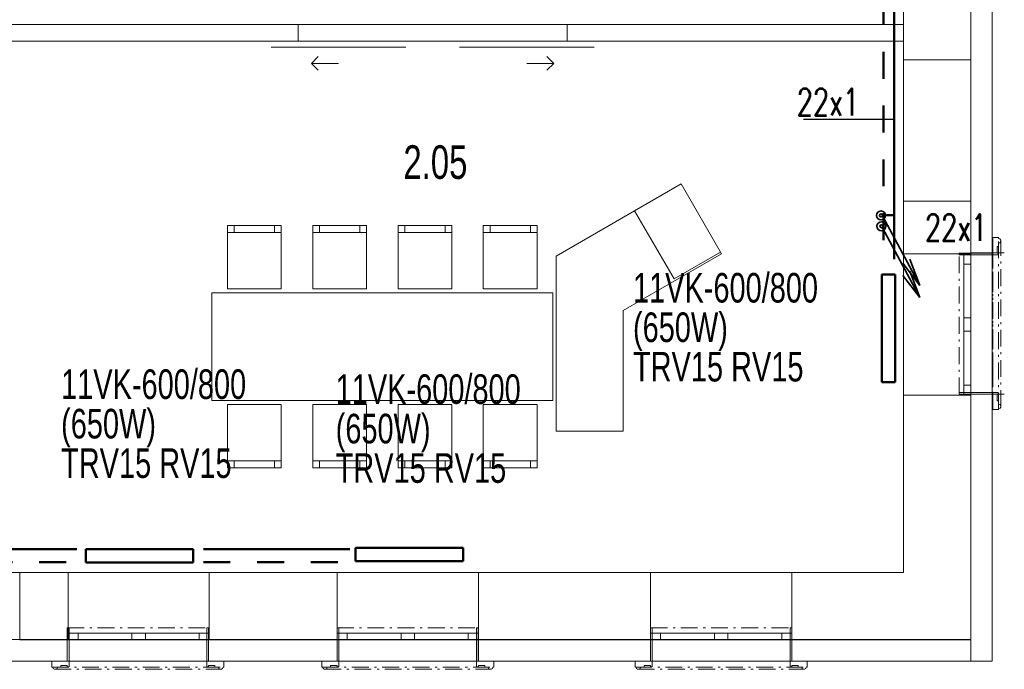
# Model space of a CAD drawing. Header units: millimetres. Extents: x 28262 to 240133, y -152087 to 56534.
# Tile 69 of 107: x 155195 to 162515, y -35940 to -31110. Entities that reach past the tile are written whole.
import ezdxf

# ---------------------------------------------------------------- set-up
doc = ezdxf.new("R2010")
doc.units = ezdxf.units.MM
doc.header["$MEASUREMENT"] = 0
for name, pattern in [('Čerchovaná M', [225, 125, -42.5, 15, -42.5]), ('Čerchovaná S', [175, 75, -42.5, 15, -42.5]), ('Čárkovaná M', [400, 200, -200])]:
    doc.linetypes.add(name, pattern=pattern)
doc.layers.get('0').update_dxf_attribs({"lineweight": 9})
for name, color, linetype, lineweight in [('--písmo', 7, 'Continuous', 25), ('--TOPEN', 6, 'Continuous', 50), ('--TOPEN_POPIS', 7, 'Continuous', 25), ('--TOPEN_PR_OT', 6, 'Continuous', 50), ('--TOPEN_STUP', 5, 'Continuous', 35), ('--TOPEN_VR_OT', 5, 'Čárkovaná M', 50), ('Konstrukce - nosné', 7, 'Continuous', 9), ('Nové_3D prvky fasada nove', 7, 'Continuous', 9), ('Nové_Interiér - nábytek', 9, 'Continuous', 9), ('Nové_Konstrukce - nosné', 7, 'Continuous', 9), ('Nové_Otvory – Dveře', 7, 'Continuous', 9), ('Nové_Otvory – Okna', 7, 'Continuous', 9)]:
    doc.layers.add(name, color=color, linetype=linetype, lineweight=lineweight)
doc.layers.add('NonPlottable_0', color=7, linetype='Continuous', lineweight=13, plot=False)
doc.styles.add('styl1', font='arial.ttf', dxfattribs={"width": 0.7, "height": 250})
doc.styles.add('styl5', font='arial.ttf', dxfattribs={"width": 0.7, "height": 220})
doc.styles.add('styl6', font='romans.shx', dxfattribs={"width": 0.7, "height": 200})

msp = doc.modelspace()

# ---------------------------------------------------------------- linework, layer by layer
at = {"layer": '--TOPEN'}
for p, q in [((161608.8, -32564.9), (161695.9, -32564.9)), ((161603.2, -33004.7), (161603.2, -33804.7)), ((161603.2, -33004.7), (161703.2, -33004.7)), ((161703.2, -33804.7), (161703.2, -33004.7)), ((161603.2, -33804.7), (161703.2, -33804.7)), ((154541.3, -35048.1), (155620.4, -35048.1)), ((156485.9, -35046.8), (155685.9, -35046.8)), ((155685.9, -35046.8), (155685.9, -35146.8)), ((156485.9, -35046.8), (156485.9, -35146.8)), ((156560.7, -35048.1), (157650.1, -35048.1)), ((158492.7, -35037.3), (157692.7, -35037.3)), ((157692.7, -35037.3), (157692.7, -35137.3)), ((158492.7, -35037.3), (158492.7, -35137.3)), ((155685.9, -35146.8), (156485.9, -35146.8)), ((157692.7, -35137.3), (158492.7, -35137.3))]:
    msp.add_line(p, q, dxfattribs=at)
at = {"layer": '--TOPEN_POPIS'}
msp.add_line((161695.9, -31853.4), (161022.2, -31853.4), dxfattribs=at)
at = {"layer": '--TOPEN_PR_OT'}
msp.add_line((161695.9, -30949.3), (161695.9, -32890.5), dxfattribs=at)
at = {"layer": '--TOPEN_STUP'}
for p, q in [((161609.1, -32567.6), (161887.7, -33085.6)), ((161609.1, -32657.5), (161887.7, -33175.5)), ((161887.7, -33085.6), (161760.7, -32921.5)), ((161887.7, -33085.6), (161813.3, -32889.8)), ((161887.7, -33175.5), (161813.3, -32979.6)), ((161887.7, -33175.5), (161760.7, -33011.3))]:
    msp.add_line(p, q, dxfattribs=at)
for centre, radius in [((161597.8, -32565.8), 33), ((161597.8, -32565.8), 11), ((161601.1, -32646.2), 33), ((161601.1, -32646.2), 11)]:
    msp.add_circle(centre, radius, dxfattribs=at)
at = {"layer": '--TOPEN_VR_OT'}
for p, q in [((161616.9, -30949.3), (161616.9, -32912.4)), ((154541.3, -35143.1), (155620.4, -35143.1)), ((156560.7, -35143.1), (157650.1, -35143.1))]:
    msp.add_line(p, q, dxfattribs=at)
at = {"linetype": 'Continuous'}
msp.add_line((162265, -35722.3), (162265, -18100.3), dxfattribs=at)
at = {"layer": 'Konstrukce - nosné', "linetype": 'Continuous'}
for p, q in [((161764.8, -30962.2), (161764.8, -31408.9)), ((162264.8, -31408.9), (162264.8, -30962.2)), ((162064.8, -31408.9), (161764.8, -31408.9)), ((162114.8, -31408.9), (162064.8, -31408.9)), ((162264.8, -31408.9), (162114.8, -31408.9)), ((162064.8, -32458.9), (161764.8, -32458.9)), ((161764.8, -32458.9), (161764.8, -32852.2)), ((162114.8, -32458.9), (162064.8, -32458.9)), ((162264.8, -32458.9), (162114.8, -32458.9)), ((162264.8, -32852.2), (162264.8, -32458.9)), ((162214.8, -32852.2), (161764.8, -32852.2)), ((162264.8, -32852.2), (162214.8, -32852.2)), ((162214.8, -33902.2), (161764.8, -33902.2)), ((161764.8, -33902.2), (161764.8, -35220.7)), ((162264.8, -33902.2), (162214.8, -33902.2)), ((162264.8, -35220.7), (162264.8, -33902.2)), ((155195.4, -35520.5), (155195.4, -35220.5)), ((155554.9, -35220.5), (155195.4, -35220.5)), ((155554.9, -35670.5), (155554.9, -35220.5)), ((156604.9, -35670.5), (156604.9, -35220.5)), ((157555.1, -35220.6), (156604.9, -35220.5)), ((157555.1, -35670.6), (157555.1, -35220.6)), ((159885.1, -35220.6), (158605.1, -35220.6)), ((159885.1, -35670.6), (159885.1, -35220.6)), ((161764.8, -35220.7), (160935.1, -35220.7)), ((162264.8, -35720.7), (162264.8, -35220.7)), ((155195.3, -35720.5), (155195.4, -35570.5)), ((155195.4, -35570.5), (155195.4, -35520.5)), ((155554.8, -35720.5), (155554.9, -35670.5)), ((156604.8, -35720.5), (156604.9, -35670.5)), ((157555.1, -35720.6), (157555.1, -35670.6)), ((159885.1, -35720.6), (159885.1, -35670.6)), ((155195.3, -35720.5), (155554.8, -35720.5)), ((156604.8, -35720.5), (157555.1, -35720.6)), ((158605.1, -35720.6), (159885.1, -35720.6)), ((160935.1, -35720.7), (162264.8, -35720.7))]:
    msp.add_line(p, q, dxfattribs=at)
at = {"layer": 'NonPlottable_0'}
for p, q in [((162264.8, -30953.7), (162264.8, -32843.7)), ((162424.8, -32843.7), (162424.8, -30953.7)), ((157265.2, -31145.2), (155032.8, -31145.2)), ((157265.2, -31270.2), (157265.2, -31145.2)), ((159265.2, -31145.2), (159265.2, -31270.2)), ((161764.8, -31145.2), (159265.2, -31145.2)), ((161764.8, -31270.2), (161764.8, -31145.2)), ((155032.9, -31270.2), (157265.2, -31270.2)), ((159265.2, -31270.2), (161764.8, -31270.2)), ((162471.8, -32730.9), (162428.7, -32731)), ((162428.7, -32731), (162428.8, -32845.3)), ((162471.8, -32737.5), (162471.8, -32730.9)), ((162482.1, -32740.8), (162471.8, -32737.5)), ((162471.8, -32772.4), (162482.1, -32769.1)), ((162471.9, -32797.4), (162471.8, -32772.4)), ((162488.5, -32749.5), (162482.1, -32740.8)), ((162482.1, -32769.1), (162488.5, -32760.3)), ((162488.5, -32760.3), (162488.5, -32749.5)), ((162428.8, -32845.3), (162179.6, -32845.4)), ((162179.6, -32845.4), (162179.6, -32858.1)), ((162179.6, -32858.1), (162469.7, -32858)), ((162264.8, -32843.7), (162424.8, -32843.7)), ((162460.5, -32845.2), (162460.5, -32797.4)), ((162460.5, -32797.4), (162471.9, -32797.4)), ((162469.7, -32845.2), (162460.5, -32845.2)), ((162469.7, -32858), (162469.7, -32845.2)), ((162470.3, -33882.5), (162180.2, -33882.7)), ((162180.2, -33882.7), (162180.2, -33895.4)), ((162470.3, -33895.2), (162470.3, -33882.5)), ((162180.2, -33895.4), (162429.4, -33895.3)), ((162429.4, -33895.3), (162429.5, -34009.5)), ((162461.2, -33943.1), (162461.1, -33895.2)), ((162461.1, -33895.2), (162470.3, -33895.2)), ((162472.5, -33943.1), (162461.2, -33943.1)), ((162472.5, -33968), (162472.5, -33943.1)), ((162429.5, -34009.5), (162472.6, -34009.5)), ((162482.8, -33971.4), (162472.5, -33968)), ((162472.6, -34003), (162482.8, -33999.6)), ((162472.6, -34009.5), (162472.6, -34003)), ((162489.2, -33980.1), (162482.8, -33971.4)), ((162482.8, -33999.6), (162489.2, -33990.9)), ((162489.2, -33990.9), (162489.2, -33980.1)), ((155561.9, -35631.4), (155549.1, -35631.4)), ((155549.1, -35631.4), (155549.1, -35880.7)), ((155561.9, -35921.6), (155561.9, -35631.4)), ((156599.1, -35631.4), (156586.4, -35631.4)), ((156586.4, -35631.4), (156586.4, -35921.6)), ((156599.1, -35880.7), (156599.1, -35631.4)), ((157567.6, -35631.4), (157554.8, -35631.4)), ((157554.8, -35631.4), (157554.8, -35880.7)), ((157567.6, -35921.6), (157567.6, -35631.4)), ((158604.8, -35631.4), (158592.1, -35631.4)), ((158592.1, -35631.4), (158592.1, -35921.6)), ((158604.8, -35880.7), (158604.8, -35631.4)), ((159897.6, -35631.4), (159884.8, -35631.4)), ((159884.8, -35631.4), (159884.8, -35880.7)), ((159897.6, -35921.6), (159897.6, -35631.4)), ((160934.8, -35631.4), (160922.1, -35631.4)), ((160922.1, -35631.4), (160922.1, -35921.6)), ((160934.8, -35880.7), (160934.8, -35631.4)), ((155548.9, -35718.8), (154593.4, -35718.7)), ((155548.9, -35878.8), (155548.9, -35718.8)), ((157554.6, -35718.8), (156598.9, -35718.8)), ((156598.9, -35718.8), (156598.9, -35878.8)), ((157554.6, -35878.8), (157554.6, -35718.8)), ((159884.6, -35718.9), (158604.6, -35718.8)), ((158604.6, -35718.8), (158604.6, -35878.8)), ((159884.6, -35878.9), (159884.6, -35718.9)), ((162264.8, -35718.9), (160934.6, -35718.9)), ((160934.6, -35718.9), (160934.6, -35878.9)), ((162264.8, -35878.9), (162264.8, -35718.9)), ((154593.4, -35878.7), (155548.9, -35878.8)), ((155434.9, -35880.7), (155434.9, -35923.8)), ((155549.1, -35880.7), (155434.9, -35880.7)), ((155434.9, -35923.8), (155441.4, -35923.8)), ((155441.4, -35923.8), (155444.7, -35934)), ((155444.7, -35934), (155453.5, -35940.4)), ((155464.3, -35940.4), (155473, -35934)), ((155473, -35934), (155476.3, -35923.8)), ((155476.3, -35923.8), (155501.3, -35923.8)), ((155501.3, -35923.8), (155501.3, -35912.4)), ((155501.3, -35912.4), (155549.1, -35912.4)), ((155549.1, -35912.4), (155549.1, -35921.6)), ((155549.1, -35921.6), (155561.9, -35921.6)), ((156586.4, -35921.6), (156599.1, -35921.6)), ((156598.9, -35878.8), (157554.6, -35878.8)), ((156713.4, -35880.7), (156599.1, -35880.7)), ((156599.1, -35921.6), (156599.1, -35912.4)), ((156599.1, -35912.4), (156647, -35912.4)), ((156647, -35912.4), (156647, -35923.8)), ((156647, -35923.8), (156671.9, -35923.8)), ((156671.9, -35923.8), (156675.3, -35934)), ((156675.3, -35934), (156684, -35940.4)), ((156694.8, -35940.4), (156703.6, -35934)), ((156703.6, -35934), (156706.9, -35923.8)), ((156706.9, -35923.8), (156713.4, -35923.8)), ((156713.4, -35923.8), (156713.4, -35880.7)), ((157440.6, -35880.7), (157440.6, -35923.8)), ((157554.8, -35880.7), (157440.6, -35880.7)), ((157440.6, -35923.8), (157447.1, -35923.8)), ((157447.1, -35923.8), (157450.4, -35934)), ((157450.4, -35934), (157459.2, -35940.4)), ((157470, -35940.4), (157478.7, -35934)), ((157478.7, -35934), (157482, -35923.8)), ((157482, -35923.8), (157507, -35923.8)), ((157507, -35923.8), (157507, -35912.4)), ((157507, -35912.4), (157554.8, -35912.4)), ((157554.8, -35912.4), (157554.8, -35921.6)), ((157554.8, -35921.6), (157567.6, -35921.6)), ((158592.1, -35921.6), (158604.8, -35921.6)), ((158604.6, -35878.8), (159884.6, -35878.9)), ((158719.1, -35880.7), (158604.8, -35880.7)), ((158604.8, -35921.6), (158604.8, -35912.4)), ((158604.8, -35912.4), (158652.7, -35912.4)), ((158652.7, -35912.4), (158652.7, -35923.8)), ((158652.7, -35923.8), (158677.6, -35923.8)), ((158677.6, -35923.8), (158681, -35934)), ((158681, -35934), (158689.7, -35940.4)), ((158700.5, -35940.4), (158709.3, -35934)), ((158709.3, -35934), (158712.6, -35923.8)), ((158712.6, -35923.8), (158719.1, -35923.8)), ((158719.1, -35923.8), (158719.1, -35880.7)), ((159770.6, -35880.7), (159770.6, -35923.8)), ((159884.8, -35880.7), (159770.6, -35880.7)), ((159770.6, -35923.8), (159777.1, -35923.8)), ((159777.1, -35923.8), (159780.4, -35934)), ((159780.4, -35934), (159789.2, -35940.4)), ((159800, -35940.4), (159808.7, -35934)), ((159808.7, -35934), (159812, -35923.8)), ((159812, -35923.8), (159837, -35923.8)), ((159837, -35923.8), (159837, -35912.4)), ((159837, -35912.4), (159884.8, -35912.4)), ((159884.8, -35912.4), (159884.8, -35921.6)), ((159884.8, -35921.6), (159897.6, -35921.6)), ((160922.1, -35921.6), (160934.8, -35921.6)), ((160934.6, -35878.9), (162264.8, -35878.9)), ((161049.1, -35880.7), (160934.8, -35880.7)), ((160934.8, -35921.6), (160934.8, -35912.4)), ((160934.8, -35912.4), (160982.7, -35912.4)), ((160982.7, -35912.4), (160982.7, -35923.8)), ((160982.7, -35923.8), (161007.6, -35923.8)), ((161007.6, -35923.8), (161011, -35934)), ((161011, -35934), (161019.7, -35940.4)), ((161030.5, -35940.4), (161039.3, -35934)), ((161039.3, -35934), (161042.6, -35923.8)), ((161042.6, -35923.8), (161049.1, -35923.8)), ((161049.1, -35923.8), (161049.1, -35880.7)), ((155453.5, -35940.4), (155464.3, -35940.4)), ((156684, -35940.4), (156694.8, -35940.4)), ((157459.2, -35940.4), (157470, -35940.4)), ((158689.7, -35940.4), (158700.5, -35940.4)), ((159789.2, -35940.4), (159800, -35940.4)), ((161019.7, -35940.4), (161030.5, -35940.4))]:
    msp.add_line(p, q, dxfattribs=at)
at = {"layer": 'Nové_3D prvky fasada nove', "linetype": 'Čerchovaná M'}
for p, q in [((162428.7, -32731), (162471.8, -32730.9)), ((162428.7, -32731), (162471.8, -32730.9)), ((162429.5, -34009.5), (162428.7, -32731)), ((162428.8, -32845.3), (162428.7, -32731)), ((162472.6, -34009.5), (162471.8, -32730.9)), ((162471.8, -32730.9), (162471.8, -32737.5)), ((162471.8, -32737.5), (162482.1, -32740.8)), ((162471.8, -32737.5), (162482.1, -32740.8)), ((162482.1, -32769.1), (162471.8, -32772.4)), ((162471.8, -32772.4), (162471.9, -32797.4)), ((162482.1, -32740.8), (162488.5, -32749.5)), ((162482.1, -32740.8), (162488.5, -32749.5)), ((162488.5, -32760.3), (162482.1, -32769.1)), ((162489.2, -33990.9), (162488.5, -32749.5)), ((162488.5, -32749.5), (162488.5, -32760.3)), ((162179.6, -32845.4), (162428.8, -32845.3)), ((162179.6, -32845.4), (162428.8, -32845.3)), ((162180.2, -33895.4), (162179.6, -32845.4)), ((162179.6, -32858.1), (162179.6, -32845.4)), ((162469.7, -32858), (162179.6, -32858.1)), ((162460.5, -32797.4), (162460.5, -32845.2)), ((162471.9, -32797.4), (162460.5, -32797.4)), ((162460.5, -32845.2), (162469.7, -32845.2)), ((162469.7, -32845.2), (162469.7, -32858)), ((162470.3, -33882.5), (162180.2, -33882.7)), ((162180.2, -33882.7), (162180.2, -33895.4)), ((162470.3, -33895.2), (162470.3, -33882.5)), ((162180.2, -33895.4), (162429.4, -33895.3)), ((162180.2, -33895.4), (162429.4, -33895.3)), ((162429.4, -33895.3), (162429.5, -34009.5)), ((162461.1, -33895.2), (162470.3, -33895.2)), ((162461.2, -33943.1), (162461.1, -33895.2)), ((162472.5, -33943.1), (162461.2, -33943.1)), ((162472.5, -33968), (162472.5, -33943.1)), ((162429.5, -34009.5), (162472.6, -34009.5)), ((162429.5, -34009.5), (162472.6, -34009.5)), ((162482.8, -33971.4), (162472.5, -33968)), ((162472.6, -34003), (162482.8, -33999.6)), ((162472.6, -34003), (162482.8, -33999.6)), ((162472.6, -34009.5), (162472.6, -34003)), ((162489.2, -33980.1), (162482.8, -33971.4)), ((162482.8, -33999.6), (162489.2, -33990.9)), ((162482.8, -33999.6), (162489.2, -33990.9)), ((162489.2, -33990.9), (162489.2, -33980.1)), ((155549.1, -35631.4), (155549.1, -35880.7)), ((155561.9, -35631.4), (155549.1, -35631.4)), ((155549.1, -35631.4), (155549.1, -35880.7)), ((155549.1, -35631.4), (156599.1, -35631.4)), ((155561.9, -35921.6), (155561.9, -35631.4)), ((156586.4, -35921.6), (156586.4, -35631.4)), ((156586.4, -35631.4), (156599.1, -35631.4)), ((156599.1, -35631.4), (156599.1, -35880.7)), ((156599.1, -35631.4), (156599.1, -35880.7)), ((157554.8, -35631.4), (157554.8, -35880.7)), ((157567.6, -35631.4), (157554.8, -35631.4)), ((157554.8, -35631.4), (157554.8, -35880.7)), ((157554.8, -35631.4), (158604.8, -35631.4)), ((157567.6, -35921.6), (157567.6, -35631.4)), ((158592.1, -35921.6), (158592.1, -35631.4)), ((158592.1, -35631.4), (158604.8, -35631.4)), ((158604.8, -35631.4), (158604.8, -35880.7)), ((158604.8, -35631.4), (158604.8, -35880.7)), ((159884.8, -35631.4), (159884.8, -35880.7)), ((159897.6, -35631.4), (159884.8, -35631.4)), ((159884.8, -35631.4), (159884.8, -35880.7)), ((159884.8, -35631.4), (160934.8, -35631.4)), ((159897.6, -35921.6), (159897.6, -35631.4)), ((160922.1, -35921.6), (160922.1, -35631.4)), ((160922.1, -35631.4), (160934.8, -35631.4)), ((160934.8, -35631.4), (160934.8, -35880.7)), ((160934.8, -35631.4), (160934.8, -35880.7)), ((155434.9, -35880.7), (155434.9, -35923.8)), ((155549.1, -35880.7), (155434.9, -35880.7)), ((155434.9, -35880.7), (155434.9, -35923.8)), ((155434.9, -35880.7), (156713.4, -35880.7)), ((155434.9, -35923.8), (155441.4, -35923.8)), ((155434.9, -35923.8), (156713.4, -35923.8)), ((155441.4, -35923.8), (155444.7, -35934)), ((155441.4, -35923.8), (155444.7, -35934)), ((155444.7, -35934), (155453.5, -35940.4)), ((155444.7, -35934), (155453.5, -35940.4)), ((155464.3, -35940.4), (155473, -35934)), ((155473, -35934), (155476.3, -35923.8)), ((155476.3, -35923.8), (155501.3, -35923.8)), ((155501.3, -35923.8), (155501.3, -35912.4)), ((155501.3, -35912.4), (155549.1, -35912.4)), ((155549.1, -35912.4), (155549.1, -35921.6)), ((155549.1, -35921.6), (155561.9, -35921.6)), ((156599.1, -35921.6), (156586.4, -35921.6)), ((156599.1, -35880.7), (156713.4, -35880.7)), ((156599.1, -35912.4), (156599.1, -35921.6)), ((156647, -35912.4), (156599.1, -35912.4)), ((156647, -35923.8), (156647, -35912.4)), ((156671.9, -35923.8), (156647, -35923.8)), ((156675.3, -35934), (156671.9, -35923.8)), ((156684, -35940.4), (156675.3, -35934)), ((156703.6, -35934), (156694.8, -35940.4)), ((156703.6, -35934), (156694.8, -35940.4)), ((156706.9, -35923.8), (156703.6, -35934)), ((156706.9, -35923.8), (156703.6, -35934)), ((156713.4, -35923.8), (156706.9, -35923.8)), ((156713.4, -35880.7), (156713.4, -35923.8)), ((156713.4, -35880.7), (156713.4, -35923.8)), ((157440.6, -35880.7), (157440.6, -35923.8)), ((157554.8, -35880.7), (157440.6, -35880.7)), ((157440.6, -35880.7), (157440.6, -35923.8)), ((157440.6, -35880.7), (158719.1, -35880.7)), ((157440.6, -35923.8), (157447.1, -35923.8)), ((157440.6, -35923.8), (158719.1, -35923.8)), ((157447.1, -35923.8), (157450.4, -35934)), ((157447.1, -35923.8), (157450.4, -35934)), ((157450.4, -35934), (157459.2, -35940.4)), ((157450.4, -35934), (157459.2, -35940.4)), ((157470, -35940.4), (157478.7, -35934)), ((157478.7, -35934), (157482, -35923.8)), ((157482, -35923.8), (157507, -35923.8)), ((157507, -35923.8), (157507, -35912.4)), ((157507, -35912.4), (157554.8, -35912.4)), ((157554.8, -35912.4), (157554.8, -35921.6)), ((157554.8, -35921.6), (157567.6, -35921.6)), ((158604.8, -35921.6), (158592.1, -35921.6)), ((158604.8, -35880.7), (158719.1, -35880.7)), ((158604.8, -35912.4), (158604.8, -35921.6)), ((158652.7, -35912.4), (158604.8, -35912.4)), ((158652.7, -35923.8), (158652.7, -35912.4)), ((158677.6, -35923.8), (158652.7, -35923.8)), ((158681, -35934), (158677.6, -35923.8)), ((158689.7, -35940.4), (158681, -35934)), ((158709.3, -35934), (158700.5, -35940.4)), ((158709.3, -35934), (158700.5, -35940.4)), ((158712.6, -35923.8), (158709.3, -35934)), ((158712.6, -35923.8), (158709.3, -35934)), ((158719.1, -35923.8), (158712.6, -35923.8)), ((158719.1, -35880.7), (158719.1, -35923.8)), ((158719.1, -35880.7), (158719.1, -35923.8)), ((159770.6, -35880.7), (159770.6, -35923.8)), ((159884.8, -35880.7), (159770.6, -35880.7)), ((159770.6, -35880.7), (159770.6, -35923.8)), ((159770.6, -35880.7), (161049.1, -35880.7)), ((159770.6, -35923.8), (159777.1, -35923.8)), ((159770.6, -35923.8), (161049.1, -35923.8)), ((159777.1, -35923.8), (159780.4, -35934)), ((159777.1, -35923.8), (159780.4, -35934)), ((159780.4, -35934), (159789.2, -35940.4)), ((159780.4, -35934), (159789.2, -35940.4)), ((159800, -35940.4), (159808.7, -35934)), ((159808.7, -35934), (159812, -35923.8)), ((159812, -35923.8), (159837, -35923.8)), ((159837, -35923.8), (159837, -35912.4)), ((159837, -35912.4), (159884.8, -35912.4)), ((159884.8, -35912.4), (159884.8, -35921.6)), ((159884.8, -35921.6), (159897.6, -35921.6)), ((160934.8, -35921.6), (160922.1, -35921.6)), ((160934.8, -35880.7), (161049.1, -35880.7)), ((160934.8, -35912.4), (160934.8, -35921.6)), ((160982.7, -35912.4), (160934.8, -35912.4)), ((160982.7, -35923.8), (160982.7, -35912.4)), ((161007.6, -35923.8), (160982.7, -35923.8)), ((161011, -35934), (161007.6, -35923.8)), ((161019.7, -35940.4), (161011, -35934)), ((161039.3, -35934), (161030.5, -35940.4)), ((161039.3, -35934), (161030.5, -35940.4)), ((161042.6, -35923.8), (161039.3, -35934)), ((161042.6, -35923.8), (161039.3, -35934)), ((161049.1, -35923.8), (161042.6, -35923.8)), ((161049.1, -35880.7), (161049.1, -35923.8)), ((161049.1, -35880.7), (161049.1, -35923.8)), ((155453.5, -35940.4), (155464.3, -35940.4)), ((155453.5, -35940.4), (156694.8, -35940.4)), ((156694.8, -35940.4), (156684, -35940.4)), ((157459.2, -35940.4), (157470, -35940.4)), ((157459.2, -35940.4), (158700.5, -35940.4)), ((158700.5, -35940.4), (158689.7, -35940.4)), ((159789.2, -35940.4), (159800, -35940.4)), ((159789.2, -35940.4), (161030.5, -35940.4)), ((161030.5, -35940.4), (161019.7, -35940.4))]:
    msp.add_line(p, q, dxfattribs=at)
at = {"layer": 'Nové_3D prvky fasada nove', "linetype": 'Continuous'}
for p, q in [((162471.8, -32730.9), (162428.7, -32731)), ((162428.7, -32731), (162428.8, -32845.3)), ((162471.8, -32730.9), (162471.8, -32737.5)), ((162471.8, -32737.5), (162482.1, -32740.8)), ((162482.1, -32769.1), (162471.8, -32772.4)), ((162471.8, -32772.4), (162471.9, -32797.4)), ((162482.1, -32740.8), (162488.5, -32749.5)), ((162488.5, -32760.3), (162482.1, -32769.1)), ((162488.5, -32749.5), (162488.5, -32760.3)), ((162428.8, -32845.3), (162179.6, -32845.4)), ((162179.6, -32845.4), (162179.6, -32858.1)), ((162469.7, -32858), (162179.6, -32858.1)), ((162460.5, -32797.4), (162460.5, -32845.2)), ((162471.9, -32797.4), (162460.5, -32797.4)), ((162469.7, -32845.2), (162460.5, -32845.2)), ((162469.7, -32845.2), (162469.7, -32858)), ((162470.3, -33882.5), (162180.2, -33882.7)), ((162180.2, -33882.7), (162180.2, -33895.4)), ((162470.3, -33882.5), (162470.3, -33895.2)), ((162429.4, -33895.3), (162180.2, -33895.4)), ((162429.4, -33895.3), (162429.5, -34009.5)), ((162461.1, -33895.2), (162461.2, -33943.1)), ((162470.3, -33895.2), (162461.1, -33895.2)), ((162472.5, -33943.1), (162461.2, -33943.1)), ((162472.5, -33943.1), (162472.5, -33968)), ((162472.6, -34009.5), (162429.5, -34009.5)), ((162472.5, -33968), (162482.8, -33971.4)), ((162482.8, -33999.6), (162472.6, -34003)), ((162472.6, -34003), (162472.6, -34009.5)), ((162482.8, -33971.4), (162489.2, -33980.1)), ((162489.2, -33990.9), (162482.8, -33999.6)), ((162489.2, -33980.1), (162489.2, -33990.9)), ((155549.1, -35631.4), (155549.1, -35880.7)), ((155561.9, -35631.4), (155549.1, -35631.4)), ((155561.9, -35631.4), (155561.9, -35921.6)), ((156599.1, -35631.4), (156586.4, -35631.4)), ((156586.4, -35631.4), (156586.4, -35921.6)), ((156599.1, -35631.4), (156599.1, -35880.7)), ((157554.8, -35631.4), (157554.8, -35880.7)), ((157567.6, -35631.4), (157554.8, -35631.4)), ((157567.6, -35631.4), (157567.6, -35921.6)), ((158604.8, -35631.4), (158592.1, -35631.4)), ((158592.1, -35631.4), (158592.1, -35921.6)), ((158604.8, -35631.4), (158604.8, -35880.7)), ((159884.8, -35631.4), (159884.8, -35880.7)), ((159897.6, -35631.4), (159884.8, -35631.4)), ((159897.6, -35631.4), (159897.6, -35921.6)), ((160934.8, -35631.4), (160922.1, -35631.4)), ((160922.1, -35631.4), (160922.1, -35921.6)), ((160934.8, -35631.4), (160934.8, -35880.7)), ((155434.9, -35880.7), (155434.9, -35923.8)), ((155549.1, -35880.7), (155434.9, -35880.7)), ((155441.4, -35923.8), (155434.9, -35923.8)), ((155441.4, -35923.8), (155444.7, -35934)), ((155444.7, -35934), (155453.5, -35940.4)), ((155473, -35934), (155464.3, -35940.4)), ((155476.3, -35923.8), (155473, -35934)), ((155501.3, -35923.8), (155476.3, -35923.8)), ((155501.3, -35912.4), (155501.3, -35923.8)), ((155549.1, -35912.4), (155501.3, -35912.4)), ((155549.1, -35912.4), (155549.1, -35921.6)), ((155561.9, -35921.6), (155549.1, -35921.6)), ((156599.1, -35921.6), (156586.4, -35921.6)), ((156713.4, -35880.7), (156599.1, -35880.7)), ((156599.1, -35912.4), (156599.1, -35921.6)), ((156647, -35912.4), (156599.1, -35912.4)), ((156647, -35912.4), (156647, -35923.8)), ((156671.9, -35923.8), (156647, -35923.8)), ((156671.9, -35923.8), (156675.3, -35934)), ((156675.3, -35934), (156684, -35940.4)), ((156703.6, -35934), (156694.8, -35940.4)), ((156706.9, -35923.8), (156703.6, -35934)), ((156713.4, -35923.8), (156706.9, -35923.8)), ((156713.4, -35880.7), (156713.4, -35923.8)), ((157440.6, -35880.7), (157440.6, -35923.8)), ((157554.8, -35880.7), (157440.6, -35880.7)), ((157447.1, -35923.8), (157440.6, -35923.8)), ((157447.1, -35923.8), (157450.4, -35934)), ((157450.4, -35934), (157459.2, -35940.4)), ((157478.7, -35934), (157470, -35940.4)), ((157482, -35923.8), (157478.7, -35934)), ((157507, -35923.8), (157482, -35923.8)), ((157507, -35912.4), (157507, -35923.8)), ((157554.8, -35912.4), (157507, -35912.4)), ((157554.8, -35912.4), (157554.8, -35921.6)), ((157567.6, -35921.6), (157554.8, -35921.6)), ((158604.8, -35921.6), (158592.1, -35921.6)), ((158719.1, -35880.7), (158604.8, -35880.7)), ((158604.8, -35912.4), (158604.8, -35921.6)), ((158652.7, -35912.4), (158604.8, -35912.4)), ((158652.7, -35912.4), (158652.7, -35923.8)), ((158677.6, -35923.8), (158652.7, -35923.8)), ((158677.6, -35923.8), (158681, -35934)), ((158681, -35934), (158689.7, -35940.4)), ((158709.3, -35934), (158700.5, -35940.4)), ((158712.6, -35923.8), (158709.3, -35934)), ((158719.1, -35923.8), (158712.6, -35923.8)), ((158719.1, -35880.7), (158719.1, -35923.8)), ((159770.6, -35880.7), (159770.6, -35923.8)), ((159884.8, -35880.7), (159770.6, -35880.7)), ((159777.1, -35923.8), (159770.6, -35923.8)), ((159777.1, -35923.8), (159780.4, -35934)), ((159780.4, -35934), (159789.2, -35940.4)), ((159808.7, -35934), (159800, -35940.4)), ((159812, -35923.8), (159808.7, -35934)), ((159837, -35923.8), (159812, -35923.8)), ((159837, -35912.4), (159837, -35923.8)), ((159884.8, -35912.4), (159837, -35912.4)), ((159884.8, -35912.4), (159884.8, -35921.6)), ((159897.6, -35921.6), (159884.8, -35921.6)), ((160934.8, -35921.6), (160922.1, -35921.6)), ((161049.1, -35880.7), (160934.8, -35880.7)), ((160934.8, -35912.4), (160934.8, -35921.6)), ((160982.7, -35912.4), (160934.8, -35912.4)), ((160982.7, -35912.4), (160982.7, -35923.8)), ((161007.6, -35923.8), (160982.7, -35923.8)), ((161007.6, -35923.8), (161011, -35934)), ((161011, -35934), (161019.7, -35940.4)), ((161039.3, -35934), (161030.5, -35940.4)), ((161042.6, -35923.8), (161039.3, -35934)), ((161049.1, -35923.8), (161042.6, -35923.8)), ((161049.1, -35880.7), (161049.1, -35923.8)), ((155464.3, -35940.4), (155453.5, -35940.4)), ((156694.8, -35940.4), (156684, -35940.4)), ((157470, -35940.4), (157459.2, -35940.4)), ((158700.5, -35940.4), (158689.7, -35940.4)), ((159800, -35940.4), (159789.2, -35940.4)), ((161030.5, -35940.4), (161019.7, -35940.4))]:
    msp.add_line(p, q, dxfattribs=at)
at = {"layer": 'Nové_3D prvky fasada nove', "linetype": 'Čerchovaná S'}
for p, q in [((162429.1, -34010.5), (162428.7, -32731)), ((155433.9, -35880.3), (156713.4, -35880.7)), ((157439.6, -35880.3), (158719.1, -35880.7)), ((159769.6, -35880.3), (161049.1, -35880.7))]:
    msp.add_line(p, q, dxfattribs=at)
at = {"layer": 'Nové_Interiér - nábytek', "linetype": 'Continuous'}
for p, q in [((159182.3, -32869.2), (160113.3, -32331.7)), ((160113.3, -32331.7), (160413.3, -32851.3)), ((160059.4, -33038.3), (159766.9, -32531.7)), ((157140, -32641.5), (156740, -32641.5)), ((156740, -32641.5), (156740, -33111.5)), ((156790, -32691.5), (156790, -32641.5)), ((157090, -32691.5), (157090, -32641.5)), ((157140, -33111.5), (157140, -32641.5)), ((157774, -32641.5), (157374, -32641.5)), ((157374, -32641.5), (157374, -33111.5)), ((157424, -32691.5), (157424, -32641.5)), ((157724, -32691.5), (157724, -32641.5)), ((157774, -33111.5), (157774, -32641.5)), ((158408, -32641.5), (158008, -32641.5)), ((158008, -32641.5), (158008, -33111.5)), ((158058, -32691.5), (158058, -32641.5)), ((158358, -32691.5), (158358, -32641.5)), ((158408, -33111.5), (158408, -32641.5)), ((159041.9, -32641.5), (158641.9, -32641.5)), ((158641.9, -32641.5), (158641.9, -33111.5)), ((158691.9, -32691.5), (158691.9, -32641.5)), ((158991.9, -32691.5), (158991.9, -32641.5)), ((159041.9, -33111.5), (159041.9, -32641.5)), ((156740, -32691.5), (157140, -32691.5)), ((157374, -32691.5), (157774, -32691.5)), ((158008, -32691.5), (158408, -32691.5)), ((158641.9, -32691.5), (159041.9, -32691.5)), ((160413.3, -32851.3), (159682.3, -33273.4)), ((160405.8, -32838.3), (160059.4, -33038.3)), ((159182.3, -34169.2), (159182.3, -32869.2)), ((159158.9, -33141.5), (156623, -33141.5)), ((156623, -33141.5), (156623, -33941.5)), ((156740, -33111.5), (157140, -33111.5)), ((157374, -33111.5), (157774, -33111.5)), ((158008, -33111.5), (158408, -33111.5)), ((158641.9, -33111.5), (159041.9, -33111.5)), ((159158.9, -33941.5), (159158.9, -33141.5)), ((159682.3, -33273.4), (159682.3, -34169.2)), ((156623, -33941.5), (159158.9, -33941.5)), ((156740, -33971.5), (157140, -33971.5)), ((156740, -34441.5), (156740, -33971.5)), ((157140, -33971.5), (157140, -34441.5)), ((157374, -33971.5), (157774, -33971.5)), ((157374, -34441.5), (157374, -33971.5)), ((157774, -33971.5), (157774, -34441.5)), ((158008, -33971.5), (158408, -33971.5)), ((158008, -34441.5), (158008, -33971.5)), ((158408, -33971.5), (158408, -34441.5)), ((158641.9, -33971.5), (159041.9, -33971.5)), ((158641.9, -34441.5), (158641.9, -33971.5)), ((159041.9, -33971.5), (159041.9, -34441.5)), ((159682.3, -34169.2), (159182.3, -34169.2)), ((156740, -34391.5), (157140, -34391.5)), ((156790, -34391.5), (156790, -34441.5)), ((157090, -34391.5), (157090, -34441.5)), ((157374, -34391.5), (157774, -34391.5)), ((157424, -34391.5), (157424, -34441.5)), ((157724, -34391.5), (157724, -34441.5)), ((158008, -34391.5), (158408, -34391.5)), ((158058, -34391.5), (158058, -34441.5)), ((158358, -34391.5), (158358, -34441.5)), ((158641.9, -34391.5), (159041.9, -34391.5)), ((158691.9, -34391.5), (158691.9, -34441.5)), ((158991.9, -34391.5), (158991.9, -34441.5)), ((157140, -34441.5), (156740, -34441.5)), ((157774, -34441.5), (157374, -34441.5)), ((158408, -34441.5), (158008, -34441.5)), ((159041.9, -34441.5), (158641.9, -34441.5))]:
    msp.add_line(p, q, dxfattribs=at)
at = {"layer": 'Nové_Konstrukce - nosné', "linetype": 'Continuous'}
for p, q in [((162264.8, -30953.7), (162264.8, -32843.7)), ((162424.8, -32843.7), (162424.8, -30953.7)), ((157265.2, -31145.2), (155032.8, -31145.2)), ((157265.2, -31145.2), (157265.2, -31270.2)), ((159265.2, -31145.2), (159265.2, -31270.2)), ((161764.8, -31145.2), (159265.2, -31145.2)), ((155032.9, -31270.2), (157265.2, -31270.2)), ((159265.2, -31270.2), (161764.8, -31270.2)), ((161764.8, -31408.9), (161764.8, -32458.9)), ((162264.8, -32458.9), (162264.8, -31408.9)), ((162514.8, -32843.7), (162264.8, -32843.7)), ((162514.8, -32843.7), (162424.8, -32843.7)), ((162514.8, -33893.7), (162264.8, -33893.7)), ((162264.8, -33893.7), (162264.8, -35718.9)), ((162514.8, -33893.7), (162424.8, -33893.7)), ((162424.8, -35718.9), (162424.8, -33893.7)), ((155195.4, -35220.5), (154593.9, -35220.5)), ((158605.1, -35720.6), (158605.1, -35220.6)), ((160935.1, -35720.7), (160935.1, -35220.7)), ((155548.9, -35628.8), (155548.9, -35878.8)), ((155548.9, -35628.8), (155548.9, -35718.8)), ((156598.9, -35628.8), (156598.9, -35878.8)), ((156598.9, -35628.8), (156598.9, -35718.8)), ((157554.6, -35628.8), (157554.6, -35878.8)), ((157554.6, -35628.8), (157554.6, -35718.8)), ((158604.6, -35628.8), (158604.6, -35878.8)), ((158604.6, -35628.8), (158604.6, -35718.8)), ((159884.6, -35628.9), (159884.6, -35878.9)), ((159884.6, -35628.9), (159884.6, -35718.9)), ((160934.6, -35628.9), (160934.6, -35878.9)), ((160934.6, -35628.9), (160934.6, -35718.9)), ((155548.9, -35718.8), (154593.4, -35718.7)), ((157554.6, -35718.8), (156598.9, -35718.8)), ((159884.6, -35718.9), (158604.6, -35718.8)), ((162264.8, -35718.9), (160934.6, -35718.9)), ((162424.8, -35878.9), (162424.8, -35718.9)), ((154593.4, -35878.7), (155548.9, -35878.8)), ((156598.9, -35878.8), (157554.6, -35878.8)), ((158604.6, -35878.8), (159884.6, -35878.9)), ((160934.6, -35878.9), (162424.8, -35878.9))]:
    msp.add_line(p, q, dxfattribs=at)
at = {"layer": 'Nové_Otvory – Dveře', "linetype": 'Continuous'}
for p, q in [((157265.2, -31145.2), (159265.2, -31145.2)), ((157265.2, -31145.2), (157265.2, -31270.2)), ((159265.2, -31145.2), (159265.2, -31270.2)), ((157065.2, -31315.2), (158065.2, -31315.2)), ((157265.2, -31270.2), (159265.2, -31270.2)), ((159465.2, -31315.2), (158465.2, -31315.2)), ((157365.2, -31435.2), (157415.2, -31385.2)), ((159165.2, -31435.2), (159115.2, -31385.2)), ((157565.2, -31435.2), (157365.2, -31435.2)), ((157365.2, -31435.2), (157415.2, -31485.2)), ((158965.2, -31435.2), (159165.2, -31435.2)), ((159165.2, -31435.2), (159115.2, -31485.2))]:
    msp.add_line(p, q, dxfattribs=at)
at = {"layer": 'Nové_Otvory – Okna', "linetype": 'Continuous'}
for p, q in [((161764.8, -33902.2), (161764.8, -32852.2)), ((162214.8, -32852.2), (161764.8, -32852.2)), ((162214.8, -32927.2), (162214.8, -32852.2)), ((162264.8, -32852.2), (162214.8, -32852.2)), ((162264.8, -32852.2), (162214.8, -32852.2)), ((162514.8, -32843.7), (162264.8, -32843.7)), ((162264.8, -32843.7), (162264.8, -33893.7)), ((162264.8, -33902.2), (162264.8, -32852.2)), ((162264.8, -32852.2), (162264.8, -32927.2)), ((162514.8, -32843.7), (162424.8, -32843.7)), ((162424.8, -32843.7), (162424.8, -33893.7)), ((162264.8, -32927.2), (162214.8, -32927.2)), ((162214.8, -33327.2), (162214.8, -32927.2)), ((162264.8, -32927.2), (162264.8, -33327.2)), ((162214.8, -33377.2), (162214.8, -33327.2)), ((162214.8, -33327.2), (162264.8, -33327.2)), ((162264.8, -33327.2), (162264.8, -33377.2)), ((162214.8, -33427.2), (162214.8, -33377.2)), ((162264.8, -33427.2), (162214.8, -33427.2)), ((162214.8, -33827.2), (162214.8, -33427.2)), ((162264.8, -33377.2), (162264.8, -33427.2)), ((162264.8, -33427.2), (162264.8, -33827.2)), ((162214.8, -33902.2), (162214.8, -33827.2)), ((162214.8, -33827.2), (162264.8, -33827.2)), ((162264.8, -33827.2), (162264.8, -33902.2)), ((162214.8, -33902.2), (161764.8, -33902.2)), ((162264.8, -33902.2), (162214.8, -33902.2)), ((162264.8, -33902.2), (162214.8, -33902.2)), ((162514.8, -33893.7), (162264.8, -33893.7)), ((162514.8, -33893.7), (162424.8, -33893.7)), ((156604.9, -35220.5), (155554.9, -35220.5)), ((155554.9, -35670.5), (155554.9, -35220.5)), ((156604.9, -35670.5), (156604.9, -35220.5)), ((158605.1, -35220.6), (157555.1, -35220.6)), ((157555.1, -35670.6), (157555.1, -35220.6)), ((158605.1, -35670.6), (158605.1, -35220.6)), ((160935.1, -35220.7), (159885.1, -35220.6)), ((159885.1, -35670.6), (159885.1, -35220.6)), ((160935.1, -35670.7), (160935.1, -35220.7)), ((155548.9, -35628.8), (155548.9, -35718.8)), ((155548.9, -35628.8), (155548.9, -35878.8)), ((156598.9, -35628.8), (156598.9, -35718.8)), ((156598.9, -35628.8), (156598.9, -35878.8)), ((157554.6, -35628.8), (157554.6, -35718.8)), ((157554.6, -35628.8), (157554.6, -35878.8)), ((158604.6, -35628.8), (158604.6, -35718.8)), ((158604.6, -35628.8), (158604.6, -35878.8)), ((159884.6, -35628.9), (159884.6, -35718.9)), ((159884.6, -35628.9), (159884.6, -35878.9)), ((160934.6, -35628.9), (160934.6, -35718.9)), ((160934.6, -35628.9), (160934.6, -35878.9)), ((156598.9, -35718.8), (155548.9, -35718.8)), ((155554.8, -35720.5), (155554.9, -35670.5)), ((155554.8, -35720.5), (155554.9, -35670.5)), ((155629.9, -35670.5), (155554.9, -35670.5)), ((155629.8, -35720.5), (155629.9, -35670.5)), ((156029.9, -35670.5), (155629.9, -35670.5)), ((156029.9, -35670.5), (156029.8, -35720.5)), ((156079.9, -35670.5), (156029.9, -35670.5)), ((156129.9, -35670.5), (156079.9, -35670.5)), ((156129.8, -35720.5), (156129.9, -35670.5)), ((156529.9, -35670.5), (156129.9, -35670.5)), ((156529.9, -35670.5), (156529.8, -35720.5)), ((156604.9, -35670.5), (156529.9, -35670.5)), ((156604.8, -35720.5), (156604.9, -35670.5)), ((156604.8, -35720.5), (156604.9, -35670.5)), ((157630.1, -35670.6), (157555.1, -35670.6)), ((157555.1, -35720.6), (157555.1, -35670.6)), ((157555.1, -35720.6), (157555.1, -35670.6)), ((157630.1, -35720.6), (157630.1, -35670.6)), ((158030.1, -35670.6), (157630.1, -35670.6)), ((158080.1, -35670.6), (158030.1, -35670.6)), ((158030.1, -35670.6), (158030.1, -35720.6)), ((158130.1, -35670.6), (158080.1, -35670.6)), ((158130.1, -35720.6), (158130.1, -35670.6)), ((158530.1, -35670.6), (158130.1, -35670.6)), ((158605.1, -35670.6), (158530.1, -35670.6)), ((158530.1, -35670.6), (158530.1, -35720.6)), ((158605.1, -35720.6), (158605.1, -35670.6)), ((158605.1, -35720.6), (158605.1, -35670.6)), ((159960.1, -35670.6), (159885.1, -35670.6)), ((159885.1, -35720.6), (159885.1, -35670.6)), ((159885.1, -35720.6), (159885.1, -35670.6)), ((159960.1, -35720.6), (159960.1, -35670.6)), ((160360.1, -35670.6), (159960.1, -35670.6)), ((160410.1, -35670.6), (160360.1, -35670.6)), ((160360.1, -35670.6), (160360.1, -35720.6)), ((160460.1, -35670.6), (160410.1, -35670.6)), ((160460.1, -35720.6), (160460.1, -35670.6)), ((160860.1, -35670.7), (160460.1, -35670.6)), ((160935.1, -35670.7), (160860.1, -35670.7)), ((160860.1, -35670.7), (160860.1, -35720.7)), ((160935.1, -35720.7), (160935.1, -35670.7)), ((160935.1, -35720.7), (160935.1, -35670.7)), ((156604.8, -35720.5), (155554.8, -35720.5)), ((155554.8, -35720.5), (155629.8, -35720.5)), ((155629.8, -35720.5), (156029.8, -35720.5)), ((156029.8, -35720.5), (156079.8, -35720.5)), ((156079.8, -35720.5), (156129.8, -35720.5)), ((156129.8, -35720.5), (156529.8, -35720.5)), ((156529.8, -35720.5), (156604.8, -35720.5)), ((158604.6, -35718.8), (157554.6, -35718.8)), ((158605.1, -35720.6), (157555.1, -35720.6)), ((157555.1, -35720.6), (157630.1, -35720.6)), ((157630.1, -35720.6), (158030.1, -35720.6)), ((158030.1, -35720.6), (158080.1, -35720.6)), ((158080.1, -35720.6), (158130.1, -35720.6)), ((158130.1, -35720.6), (158530.1, -35720.6)), ((158530.1, -35720.6), (158605.1, -35720.6)), ((160934.6, -35718.9), (159884.6, -35718.9)), ((160935.1, -35720.7), (159885.1, -35720.6)), ((159885.1, -35720.6), (159960.1, -35720.6)), ((159960.1, -35720.6), (160360.1, -35720.6)), ((160360.1, -35720.6), (160410.1, -35720.6)), ((160410.1, -35720.6), (160460.1, -35720.6)), ((160460.1, -35720.6), (160860.1, -35720.7)), ((160860.1, -35720.7), (160935.1, -35720.7)), ((156598.9, -35878.8), (155548.9, -35878.8)), ((158604.6, -35878.8), (157554.6, -35878.8)), ((160934.6, -35878.9), (159884.6, -35878.9))]:
    msp.add_line(p, q, dxfattribs=at)

# ---------------------------------------------------------------- texts
at = {"layer": '--písmo', "style": 'styl1', "width": 0.7}
msp.add_text('2.05', height=250, dxfattribs=at).set_placement((158047.7, -32294.2))
at = {"layer": '--TOPEN_POPIS', "width": 0.7}
for s, height, style, p in [('22x1', 200, 'styl6', (160972.1, -31821.6)), ('22x1', 200, 'styl6', (161925.1, -32755.7)), ('11VK-600/800', 220, 'styl5', (159754.6, -33213.5)), ('(650W)', 220, 'styl5', (159754.6, -33506.9)), ('TRV15 RV15', 220, 'styl5', (159754.6, -33800.3)), ('11VK-600/800', 220, 'styl5', (155503.3, -33930.4)), ('11VK-600/800', 220, 'styl5', (157544.5, -33967.1)), ('(650W)', 220, 'styl5', (155503.3, -34223.9)), ('(650W)', 220, 'styl5', (157544.5, -34260.5)), ('TRV15 RV15', 220, 'styl5', (155503.3, -34517.3)), ('TRV15 RV15', 220, 'styl5', (157544.5, -34553.9))]:
    msp.add_text(s, height=height, dxfattribs=dict(at, style=style)).set_placement(p)

doc.saveas('drawing.dxf')
